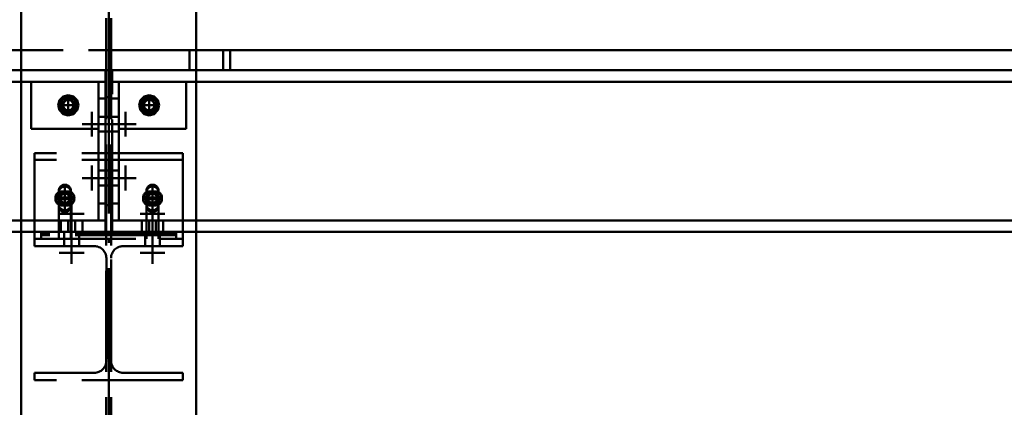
# Paper-space layout 'Layout1' of a CAD drawing. Extents: x -2 to 1033, y -36 to 596.
# Tile 22 of 256: x 162 to 191, y 212 to 223. Entities that reach past the tile are written whole.
import ezdxf

# ---------------------------------------------------------------- set-up
doc = ezdxf.new("R2010")
doc.units = 0
doc.linetypes.add('ACAD_ISO02W100', pattern=[15, 12, -3])
doc.linetypes.add('ACAD_ISO04W100', pattern=[30.5, 24, -3, 0.5, -3])
for name, color, linetype, lineweight in [('SS_JEŘÁBOVÁ DRÁHA', 11, 'CONTINUOUS', 50), ('SS_SLOUPY KRAJNÍ', 143, 'CONTINUOUS', 50), ('SS_SLOUPY VNITRNI', 163, 'CONTINUOUS', 50)]:
    doc.layers.add(name, color=color, linetype=linetype, lineweight=lineweight)

psp = doc.layouts.get("Layout1")

# ---------------------------------------------------------------- linework, layer by layer
at = {"layer": 'SS_JEŘÁBOVÁ DRÁHA', "color": 1, "linetype": 'Continuous', "ltscale": 0.25}
for p, q in [((162.2145, 222.593), (52.0145, 222.593)), ((206.5047, 222.593), (167.4145, 222.593)), ((162.2145, 221.993), (52.0145, 221.993)), ((205.9656, 221.993), (167.4145, 221.993)), ((52.1145, 221.653), (162.2145, 221.653)), ((167.4145, 221.653), (205.6601, 221.653)), ((52.0145, 217.533), (162.2145, 217.533)), ((167.4145, 217.533), (201.9586, 217.533)), ((162.2145, 217.193), (52.0145, 217.193)), ((201.6531, 217.193), (167.4145, 217.193))]:
    psp.add_line(p, q, dxfattribs=at)
at = {"layer": 'SS_JEŘÁBOVÁ DRÁHA', "color": 3, "linetype": 'ACAD_ISO02W100', "ltscale": 0.25}
for p, q in [((167.2145, 222.593), (162.2145, 222.593)), ((167.4145, 222.593), (167.2145, 222.593)), ((167.2145, 221.993), (167.2145, 222.593)), ((168.2145, 221.993), (168.2145, 222.593)), ((168.4145, 222.593), (168.4145, 221.993)), ((164.7145, 221.993), (162.2145, 221.993)), ((164.9145, 221.993), (164.7145, 221.993)), ((164.7145, 221.993), (164.7145, 221.653)), ((167.4145, 221.993), (164.9145, 221.993)), ((164.9145, 221.653), (164.9145, 221.993)), ((162.2145, 221.653), (164.7145, 221.653)), ((162.5145, 221.653), (162.5145, 220.253)), ((164.5145, 219.533), (164.5145, 221.653)), ((164.7145, 221.653), (164.7145, 219.533)), ((164.9145, 221.653), (165.1145, 221.653)), ((164.9145, 217.533), (164.9145, 221.653)), ((165.1145, 221.653), (165.1145, 219.533)), ((165.1145, 221.653), (167.4145, 221.653)), ((167.1145, 220.253), (167.1145, 221.653)), ((164.5145, 221.153), (164.7145, 221.153)), ((164.7145, 221.193), (164.8145, 221.193)), ((164.8145, 221.193), (164.9145, 221.193)), ((164.8145, 220.393), (164.8145, 221.193)), ((164.9145, 221.153), (165.1145, 221.153)), ((164.7145, 220.613), (164.5145, 220.613)), ((164.8145, 220.613), (164.7145, 220.613)), ((164.9145, 220.613), (164.8145, 220.613)), ((164.8145, 219.533), (164.8145, 220.393)), ((165.1145, 220.613), (164.9145, 220.613)), ((164.5145, 220.253), (162.5145, 220.253)), ((164.5145, 220.173), (164.7145, 220.173)), ((164.7145, 220.173), (164.8145, 220.173)), ((164.8145, 220.173), (164.9145, 220.173)), ((164.9145, 220.173), (165.1145, 220.173)), ((167.1145, 220.253), (165.1145, 220.253)), ((167.0145, 219.533), (162.6145, 219.533)), ((162.6145, 219.533), (162.6145, 216.993)), ((164.5145, 217.533), (164.5145, 219.533)), ((164.7145, 219.533), (164.7145, 219.333)), ((164.8145, 217.993), (164.8145, 219.533)), ((165.1145, 219.533), (165.1145, 217.533)), ((167.0145, 216.993), (167.0145, 219.533)), ((167.0145, 219.333), (162.6145, 219.333)), ((164.7145, 219.333), (164.7145, 217.533)), ((164.7145, 219.013), (164.5145, 219.013)), ((164.8145, 219.013), (164.7145, 219.013)), ((164.9145, 219.013), (164.8145, 219.013)), ((165.1145, 219.013), (164.9145, 219.013)), ((163.3345, 218.0149), (163.3345, 218.4149)), ((163.4145, 218.395), (163.6145, 218.395)), ((163.4145, 218.343), (163.6145, 218.343)), ((163.6945, 218.4149), (163.6945, 218.0149)), ((164.5145, 218.573), (164.7145, 218.573)), ((164.7145, 218.573), (164.8145, 218.573)), ((164.8145, 218.573), (164.9145, 218.573)), ((164.9145, 218.573), (165.1145, 218.573)), ((165.9345, 218.4149), (165.9345, 218.0149)), ((166.0145, 218.395), (166.2145, 218.395)), ((166.0145, 218.343), (166.2145, 218.343)), ((166.2945, 218.0149), (166.2945, 218.4149)), ((163.3345, 216.993), (163.3345, 218.0149)), ((163.6145, 218.0349), (163.4145, 218.0349)), ((163.6945, 218.0149), (163.6945, 216.993)), ((164.7145, 218.033), (164.5145, 218.033)), ((165.1145, 218.033), (164.9145, 218.033)), ((165.9345, 218.0149), (165.9345, 216.993)), ((166.2145, 218.0349), (166.0145, 218.0349)), ((166.2945, 216.993), (166.2945, 218.0149)), ((163.6145, 217.983), (163.4145, 217.983)), ((164.7145, 217.993), (164.8145, 217.993)), ((164.8145, 217.993), (164.9145, 217.993)), ((166.2145, 217.983), (166.0145, 217.983)), ((162.2145, 217.533), (162.6145, 217.533)), ((162.6145, 217.533), (164.5145, 217.533)), ((163.3945, 217.533), (163.3945, 217.193)), ((163.6145, 217.193), (163.6145, 217.533)), ((163.8145, 217.533), (163.8145, 217.193)), ((164.0345, 217.193), (164.0345, 217.533)), ((164.5145, 217.533), (164.7145, 217.533)), ((164.7145, 217.533), (164.7145, 217.193)), ((164.9145, 217.533), (165.1145, 217.533)), ((164.9145, 217.193), (164.9145, 217.533)), ((165.1145, 217.533), (167.0145, 217.533)), ((165.7945, 217.533), (165.7945, 217.193)), ((166.0145, 217.193), (166.0145, 217.533)), ((166.2145, 217.533), (166.2145, 217.193)), ((166.4345, 217.193), (166.4345, 217.533)), ((167.0145, 217.533), (167.4145, 217.533)), ((164.7145, 217.193), (162.2145, 217.193)), ((162.8145, 217.193), (162.8145, 217.153)), ((162.8145, 217.153), (162.8145, 217.093)), ((166.8145, 217.153), (162.8145, 217.153)), ((163.4945, 217.193), (163.4945, 217.153)), ((163.4945, 217.153), (163.4945, 217.093)), ((163.9345, 217.153), (163.9345, 217.193)), ((163.9345, 217.093), (163.9345, 217.153)), ((164.9145, 217.193), (164.7145, 217.193)), ((167.4145, 217.193), (164.9145, 217.193)), ((165.8945, 217.193), (165.8945, 217.153)), ((165.8945, 217.153), (165.8945, 217.093)), ((166.3345, 217.153), (166.3345, 217.193)), ((166.3345, 217.093), (166.3345, 217.153)), ((166.8145, 217.153), (166.8145, 217.193)), ((166.8145, 217.093), (166.8145, 217.153)), ((162.8145, 217.093), (162.8145, 216.993)), ((166.8145, 217.093), (162.8145, 217.093)), ((163.4945, 217.093), (163.4945, 216.993)), ((163.9345, 216.993), (163.9345, 217.093)), ((165.8945, 217.093), (165.8945, 216.993)), ((166.3345, 216.993), (166.3345, 217.093)), ((166.8145, 216.993), (166.8145, 217.093))]:
    psp.add_line(p, q, dxfattribs=at)
at = {"layer": 'SS_JEŘÁBOVÁ DRÁHA', "color": 7, "linetype": 'ACAD_ISO04W100', "ltscale": 0.25}
for p, q in [((167.8145, 221.993), (50.0145, 221.993)), ((279.6145, 221.993), (167.8145, 221.993)), ((162.5145, 221.653), (164.5145, 221.653)), ((165.1145, 221.653), (167.1145, 221.653)), ((163.6145, 221.253), (163.6145, 220.653)), ((163.6145, 221.253), (163.6145, 220.653)), ((166.0145, 221.253), (166.0145, 220.653)), ((166.0145, 221.253), (166.0145, 220.653)), ((163.9145, 220.953), (163.3145, 220.953)), ((163.9145, 220.953), (163.3145, 220.953)), ((163.6145, 220.953), (163.6145, 220.953)), ((166.3145, 220.953), (165.7145, 220.953)), ((166.3145, 220.953), (165.7145, 220.953)), ((166.0145, 220.953), (166.0145, 220.953)), ((164.3145, 220.023), (164.3145, 220.763)), ((164.3145, 220.023), (164.3145, 220.763)), ((165.3145, 220.023), (165.3145, 220.763)), ((165.3145, 220.023), (165.3145, 220.763)), ((165.6245, 220.393), (164.0245, 220.393)), ((165.6245, 220.393), (164.0245, 220.393)), ((164.3145, 220.393), (164.3145, 220.393)), ((164.3145, 220.393), (164.3145, 220.393)), ((165.3145, 220.393), (165.3145, 220.393)), ((165.3145, 220.393), (165.3145, 220.393)), ((164.3145, 218.423), (164.3145, 219.163)), ((164.3145, 218.423), (164.3145, 219.163)), ((165.3145, 218.423), (165.3145, 219.163)), ((165.3145, 218.423), (165.3145, 219.163)), ((165.6245, 218.793), (164.0245, 218.793)), ((165.6245, 218.793), (164.0245, 218.793)), ((164.3145, 218.793), (164.3145, 218.793)), ((164.3145, 218.793), (164.3145, 218.793)), ((165.3145, 218.793), (165.3145, 218.793)), ((165.3145, 218.793), (165.3145, 218.793)), ((163.5145, 217.9149), (163.5145, 218.5149)), ((163.5145, 217.9149), (163.5145, 218.5149)), ((163.5145, 217.863), (163.5145, 218.463)), ((163.5145, 217.863), (163.5145, 218.463)), ((166.1145, 217.9149), (166.1145, 218.5149)), ((166.1145, 217.9149), (166.1145, 218.5149)), ((166.1145, 217.863), (166.1145, 218.463)), ((166.1145, 217.863), (166.1145, 218.463)), ((163.8145, 218.2149), (163.2145, 218.2149)), ((163.8145, 218.2149), (163.2145, 218.2149)), ((163.8145, 218.163), (163.2145, 218.163)), ((163.8145, 218.163), (163.2145, 218.163)), ((163.5145, 218.2149), (163.5145, 218.2149)), ((163.5145, 218.163), (163.5145, 218.163)), ((163.7145, 218.043), (163.7145, 216.243)), ((163.7145, 218.043), (163.7145, 216.243)), ((166.4145, 218.2149), (165.8145, 218.2149)), ((166.4145, 218.2149), (165.8145, 218.2149)), ((166.4145, 218.163), (165.8145, 218.163)), ((166.4145, 218.163), (165.8145, 218.163)), ((166.1145, 218.2149), (166.1145, 218.2149)), ((166.1145, 218.163), (166.1145, 218.163)), ((166.1145, 218.043), (166.1145, 216.243)), ((166.1145, 218.043), (166.1145, 216.243)), ((164.0845, 217.733), (163.3445, 217.733)), ((164.0845, 217.733), (163.3445, 217.733)), ((163.7145, 217.733), (163.7145, 217.733)), ((163.7145, 217.733), (163.7145, 217.733)), ((166.4845, 217.733), (165.7445, 217.733)), ((166.4845, 217.733), (165.7445, 217.733)), ((166.1145, 217.733), (166.1145, 217.733)), ((166.1145, 217.733), (166.1145, 217.733)), ((162.6145, 217.533), (164.5145, 217.533)), ((165.1145, 217.533), (167.0145, 217.533)), ((164.7145, 217.193), (47.6145, 217.193)), ((282.0145, 217.193), (164.9145, 217.193)), ((164.0845, 216.573), (163.3445, 216.573)), ((164.0845, 216.573), (163.3445, 216.573)), ((163.7145, 216.573), (163.7145, 216.573)), ((163.7145, 216.573), (163.7145, 216.573)), ((166.4845, 216.573), (165.7445, 216.573)), ((166.4845, 216.573), (165.7445, 216.573)), ((166.1145, 216.573), (166.1145, 216.573)), ((166.1145, 216.573), (166.1145, 216.573))]:
    psp.add_line(p, q, dxfattribs=at)
at = {"layer": 'SS_JEŘÁBOVÁ DRÁHA', "color": 9, "linetype": 'ACAD_ISO02W100', "ltscale": 0.25}
for p, q in [((163.6145, 221.253), (163.4645, 221.2128)), ((163.6145, 221.2301), (163.4945, 221.1608)), ((163.4977, 221.1608), (163.6161, 221.2292)), ((163.6145, 221.2301), (163.5524, 221.1848)), ((163.7645, 221.2128), (163.6145, 221.253)), ((163.7345, 221.1608), (163.6145, 221.2301)), ((163.6145, 221.193), (163.6145, 221.2301)), ((163.6161, 221.2292), (163.6177, 221.2301)), ((163.6177, 221.2301), (163.6161, 221.2292)), ((163.63, 221.2212), (163.6177, 221.2301)), ((163.63, 221.2212), (163.6177, 221.2301)), ((163.7377, 221.1608), (163.6177, 221.2301)), ((163.6177, 221.2283), (163.6177, 221.2301)), ((163.6177, 221.193), (163.6177, 221.2283)), ((163.6798, 221.1848), (163.63, 221.2212)), ((166.0145, 221.253), (165.8645, 221.2128)), ((166.0145, 221.2301), (165.8945, 221.1608)), ((165.8977, 221.1608), (166.0161, 221.2292)), ((166.0145, 221.2301), (165.9524, 221.1848)), ((166.1645, 221.2128), (166.0145, 221.253)), ((166.1345, 221.1608), (166.0145, 221.2301)), ((166.0145, 221.193), (166.0145, 221.2301)), ((166.0177, 221.2301), (166.0161, 221.2292)), ((166.0161, 221.2292), (166.0177, 221.2301)), ((166.0798, 221.1848), (166.0177, 221.2301)), ((166.1377, 221.1608), (166.0177, 221.2301)), ((166.0177, 221.2283), (166.0177, 221.2301)), ((166.0177, 221.193), (166.0177, 221.2283)), ((163.3547, 221.103), (163.3145, 220.953)), ((163.3145, 220.953), (163.3547, 220.803)), ((163.4645, 221.2128), (163.3547, 221.103)), ((163.4945, 221.1608), (163.3745, 221.0916)), ((163.3745, 221.0916), (163.3827, 221.0151)), ((163.3745, 221.0916), (163.4066, 221.073)), ((163.3745, 221.0916), (163.3745, 220.953)), ((163.3827, 221.0151), (163.3745, 220.953)), ((163.3745, 220.953), (163.4066, 220.833)), ((163.3745, 220.953), (163.3745, 220.8144)), ((163.3777, 221.0916), (163.4977, 221.1608)), ((163.448, 221.1227), (163.3777, 221.0916)), ((163.4099, 221.073), (163.3777, 221.0916)), ((163.3777, 221.0916), (163.3777, 220.953)), ((163.4099, 221.073), (163.3777, 220.953)), ((163.3859, 220.8909), (163.3777, 220.953)), ((163.3777, 220.953), (163.3777, 220.8144)), ((163.4066, 221.073), (163.3827, 221.0151)), ((163.4945, 221.1608), (163.4066, 221.073)), ((163.448, 221.1227), (163.4099, 221.073)), ((163.4445, 220.953), (163.4673, 221.038)), ((163.4445, 220.953), (163.4628, 221.0215)), ((163.4673, 220.868), (163.4445, 220.953)), ((163.4628, 220.8845), (163.4445, 220.953)), ((163.4977, 221.1608), (163.448, 221.1227)), ((163.4545, 220.953), (163.4759, 221.033)), ((163.4759, 220.873), (163.4545, 220.953)), ((163.4577, 220.953), (163.4791, 221.033)), ((163.4791, 220.873), (163.4577, 220.953)), ((163.4628, 221.0215), (163.4673, 221.038)), ((163.4673, 221.038), (163.5295, 221.1002)), ((163.4673, 221.038), (163.4714, 221.0421)), ((163.4714, 221.0421), (163.5254, 221.0961)), ((163.4759, 221.033), (163.5345, 221.0916)), ((163.4791, 221.033), (163.5377, 221.0916)), ((163.5524, 221.1848), (163.4945, 221.1608)), ((163.6177, 221.193), (163.4977, 221.1608)), ((163.5254, 221.0961), (163.5295, 221.1002)), ((163.5295, 221.1002), (163.6145, 221.123)), ((163.5295, 221.1002), (163.546, 221.1046)), ((163.5345, 221.0916), (163.6145, 221.113)), ((163.5377, 221.0916), (163.6177, 221.113)), ((163.5377, 221.0916), (163.6161, 221.1126)), ((163.6145, 221.193), (163.5524, 221.1848)), ((163.7345, 221.1608), (163.6145, 221.193)), ((163.6145, 221.123), (163.683, 221.1046)), ((163.6145, 221.123), (163.6995, 221.1002)), ((163.6145, 221.113), (163.6945, 221.0916)), ((163.6161, 221.1126), (163.6177, 221.113)), ((163.6798, 221.1848), (163.6177, 221.193)), ((163.6177, 221.113), (163.6977, 221.0916)), ((163.7263, 221.1656), (163.6798, 221.1848)), ((163.7377, 221.1608), (163.6798, 221.1848)), ((163.683, 221.1046), (163.6995, 221.1002)), ((163.6945, 221.0916), (163.753, 221.033)), ((163.6977, 221.0916), (163.7563, 221.033)), ((163.6995, 221.1002), (163.7617, 221.038)), ((163.7377, 221.1608), (163.7263, 221.1656)), ((163.7842, 221.1227), (163.7345, 221.1608)), ((163.8545, 221.0916), (163.7345, 221.1608)), ((163.8256, 221.073), (163.7377, 221.1608)), ((163.8577, 221.0916), (163.7377, 221.1608)), ((163.753, 221.033), (163.7745, 220.953)), ((163.7745, 220.953), (163.753, 220.873)), ((163.7563, 221.033), (163.7777, 220.953)), ((163.7777, 220.953), (163.7563, 220.873)), ((163.7617, 221.038), (163.7845, 220.953)), ((163.7617, 221.038), (163.7661, 221.0215)), ((163.7845, 220.953), (163.7617, 220.868)), ((163.8743, 221.103), (163.7645, 221.2128)), ((163.7845, 220.953), (163.7661, 220.8845)), ((163.8223, 221.073), (163.7842, 221.1227)), ((163.8545, 221.0916), (163.7842, 221.1227)), ((163.8545, 221.0916), (163.8223, 221.073)), ((163.8545, 220.953), (163.8223, 221.073)), ((163.8256, 221.073), (163.8545, 221.0897)), ((163.8495, 221.0151), (163.8256, 221.073)), ((163.8256, 220.833), (163.8577, 220.953)), ((163.8463, 220.8909), (163.8545, 220.953)), ((163.8495, 221.0151), (163.8577, 221.0916)), ((163.8577, 220.953), (163.8495, 221.0151)), ((163.8545, 221.0897), (163.8577, 221.0916)), ((163.8545, 221.0897), (163.8577, 221.0916)), ((163.8545, 220.953), (163.8545, 221.0916)), ((163.8545, 220.8144), (163.8545, 220.953)), ((163.8577, 220.953), (163.8577, 221.0916)), ((163.8577, 220.8144), (163.8577, 220.953)), ((163.9145, 220.953), (163.8743, 221.103)), ((163.8743, 220.803), (163.9145, 220.953)), ((165.7547, 221.103), (165.7145, 220.953)), ((165.7145, 220.953), (165.7547, 220.803)), ((165.8645, 221.2128), (165.7547, 221.103)), ((165.8945, 221.1608), (165.7745, 221.0916)), ((165.7745, 221.0916), (165.7827, 221.0151)), ((165.7745, 221.0916), (165.8066, 221.073)), ((165.7745, 221.0916), (165.7745, 220.953)), ((165.7827, 221.0151), (165.7745, 220.953)), ((165.7745, 220.953), (165.8066, 220.833)), ((165.7745, 220.953), (165.7745, 220.8144)), ((165.8977, 221.1608), (165.7777, 221.0916)), ((165.848, 221.1227), (165.7777, 221.0916)), ((165.8099, 221.073), (165.7777, 221.0916)), ((165.7777, 221.0916), (165.7777, 220.953)), ((165.8099, 221.073), (165.7777, 220.953)), ((165.7859, 220.8909), (165.7777, 220.953)), ((165.7777, 220.953), (165.7777, 220.8144)), ((165.8066, 221.073), (165.7827, 221.0151)), ((165.8945, 221.1608), (165.8066, 221.073)), ((165.848, 221.1227), (165.8099, 221.073)), ((165.8445, 220.953), (165.8673, 221.038)), ((165.8445, 220.953), (165.8628, 221.0215)), ((165.8673, 220.868), (165.8445, 220.953)), ((165.8977, 221.1608), (165.848, 221.1227)), ((165.8545, 220.953), (165.8759, 221.033)), ((165.8759, 220.873), (165.8545, 220.953)), ((165.8577, 220.953), (165.8791, 221.033)), ((165.8791, 220.873), (165.8577, 220.953)), ((165.8628, 221.0215), (165.8673, 221.038)), ((165.8673, 221.038), (165.9295, 221.1002)), ((165.8673, 221.038), (165.8714, 221.0421)), ((165.8714, 221.0421), (165.9254, 221.0961)), ((165.8759, 221.033), (165.9345, 221.0916)), ((165.8791, 221.033), (165.9377, 221.0916)), ((165.9524, 221.1848), (165.8945, 221.1608)), ((166.0177, 221.193), (165.8977, 221.1608)), ((165.9254, 221.0961), (165.9295, 221.1002)), ((165.9295, 221.1002), (166.0145, 221.123)), ((165.9295, 221.1002), (165.946, 221.1046)), ((165.9345, 221.0916), (166.0145, 221.113)), ((165.9377, 221.0916), (166.0177, 221.113)), ((165.9377, 221.0916), (166.0161, 221.1126)), ((165.946, 221.1046), (166.0145, 221.123)), ((166.0145, 221.193), (165.9524, 221.1848)), ((166.1345, 221.1608), (166.0145, 221.193)), ((166.0145, 221.123), (166.0995, 221.1002)), ((166.0145, 221.113), (166.0945, 221.0916)), ((166.0161, 221.1126), (166.0177, 221.113)), ((166.0798, 221.1848), (166.0177, 221.193)), ((166.0177, 221.113), (166.0977, 221.0916)), ((166.1263, 221.1656), (166.0798, 221.1848)), ((166.1377, 221.1608), (166.0798, 221.1848)), ((166.083, 221.1046), (166.0995, 221.1002)), ((166.0945, 221.0916), (166.153, 221.033)), ((166.0977, 221.0916), (166.1563, 221.033)), ((166.0995, 221.1002), (166.1576, 221.0421)), ((166.0995, 221.1002), (166.1617, 221.038)), ((166.1377, 221.1608), (166.1263, 221.1656)), ((166.1842, 221.1227), (166.1345, 221.1608)), ((166.2545, 221.0916), (166.1345, 221.1608)), ((166.2256, 221.073), (166.1377, 221.1608)), ((166.2577, 221.0916), (166.1377, 221.1608)), ((166.153, 221.033), (166.1745, 220.953)), ((166.1745, 220.953), (166.153, 220.873)), ((166.1563, 221.033), (166.1777, 220.953)), ((166.1777, 220.953), (166.1563, 220.873)), ((166.1576, 221.0421), (166.1617, 221.038)), ((166.1617, 221.038), (166.1661, 221.0215)), ((166.1617, 221.038), (166.1845, 220.953)), ((166.1845, 220.953), (166.1617, 220.868)), ((166.2743, 221.103), (166.1645, 221.2128)), ((166.1661, 221.0215), (166.1845, 220.953)), ((166.1845, 220.953), (166.1661, 220.8845)), ((166.2223, 221.073), (166.1842, 221.1227)), ((166.2545, 221.0916), (166.1842, 221.1227)), ((166.2545, 221.0916), (166.2223, 221.073)), ((166.2545, 220.953), (166.2223, 221.073)), ((166.2256, 221.073), (166.2577, 221.0916)), ((166.2256, 221.073), (166.2545, 221.0897)), ((166.2495, 221.0151), (166.2256, 221.073)), ((166.2256, 220.833), (166.2577, 220.953)), ((166.2463, 220.8909), (166.2545, 220.953)), ((166.2495, 221.0151), (166.2577, 221.0916)), ((166.2577, 220.953), (166.2495, 221.0151)), ((166.2545, 220.953), (166.2545, 221.0916)), ((166.2545, 221.0897), (166.2577, 221.0916)), ((166.2577, 220.953), (166.2545, 220.9775)), ((166.2545, 220.8144), (166.2545, 220.953)), ((166.2545, 220.941), (166.2577, 220.953)), ((166.2577, 220.953), (166.2577, 221.0916)), ((166.2577, 220.8144), (166.2577, 220.953)), ((166.3145, 220.953), (166.2743, 221.103)), ((166.2743, 220.803), (166.3145, 220.953)), ((163.3547, 220.803), (163.4645, 220.6932)), ((163.4066, 220.833), (163.3745, 220.8144)), ((163.3745, 220.8144), (163.4945, 220.7452)), ((163.4448, 220.7833), (163.3745, 220.8144)), ((163.3859, 220.8909), (163.3777, 220.8144)), ((163.3777, 220.8144), (163.4099, 220.833)), ((163.4977, 220.7452), (163.3777, 220.8144)), ((163.4099, 220.833), (163.3859, 220.8909)), ((163.4066, 220.833), (163.4448, 220.7833)), ((163.4099, 220.833), (163.4977, 220.7452)), ((163.4448, 220.7833), (163.4945, 220.7452)), ((163.4673, 220.868), (163.4628, 220.8845)), ((163.4645, 220.6932), (163.6145, 220.653)), ((163.5295, 220.8058), (163.4673, 220.868)), ((163.5345, 220.8144), (163.4759, 220.873)), ((163.5377, 220.8144), (163.4791, 220.873)), ((163.4945, 220.7452), (163.6145, 220.6759)), ((163.4945, 220.7452), (163.6145, 220.713)), ((163.6161, 220.6768), (163.4977, 220.7452)), ((163.4977, 220.7452), (163.5556, 220.7212)), ((163.546, 220.8014), (163.5295, 220.8058)), ((163.6145, 220.783), (163.5295, 220.8058)), ((163.6145, 220.793), (163.5345, 220.8144)), ((163.6177, 220.793), (163.5377, 220.8144)), ((163.6163, 220.6769), (163.5556, 220.7212)), ((163.5556, 220.7212), (163.6177, 220.713)), ((163.6945, 220.8144), (163.6145, 220.793)), ((163.6995, 220.8058), (163.6145, 220.783)), ((163.683, 220.8014), (163.6145, 220.783)), ((163.6145, 220.6759), (163.7345, 220.7452)), ((163.6145, 220.713), (163.6766, 220.7212)), ((163.6766, 220.7212), (163.6145, 220.6759)), ((163.6145, 220.6759), (163.6145, 220.713)), ((163.6145, 220.653), (163.7645, 220.6932)), ((163.6177, 220.793), (163.6161, 220.7934)), ((163.6161, 220.6768), (163.6177, 220.6759)), ((163.6177, 220.6759), (163.6161, 220.6768)), ((163.6177, 220.6759), (163.6163, 220.6769)), ((163.6177, 220.6759), (163.6163, 220.6769)), ((163.6977, 220.8144), (163.6177, 220.793)), ((163.6177, 220.713), (163.7377, 220.7452)), ((163.6177, 220.6759), (163.7377, 220.7452)), ((163.6177, 220.6759), (163.6177, 220.713)), ((163.6766, 220.7212), (163.7345, 220.7452)), ((163.6995, 220.8058), (163.683, 220.8014)), ((163.753, 220.873), (163.6945, 220.8144)), ((163.7563, 220.873), (163.6977, 220.8144)), ((163.7617, 220.868), (163.6995, 220.8058)), ((163.7036, 220.8099), (163.6995, 220.8058)), ((163.7576, 220.8639), (163.7036, 220.8099)), ((163.7317, 220.7435), (163.7377, 220.7452)), ((163.7345, 220.7452), (163.8223, 220.833)), ((163.7345, 220.7452), (163.8545, 220.8144)), ((163.7377, 220.7452), (163.8577, 220.8144)), ((163.7377, 220.7452), (163.7874, 220.7833)), ((163.7377, 220.7452), (163.7475, 220.7527)), ((163.7475, 220.7527), (163.7874, 220.7833)), ((163.7617, 220.868), (163.7576, 220.8639)), ((163.7661, 220.8845), (163.7617, 220.868)), ((163.7645, 220.6932), (163.8743, 220.803)), ((163.7874, 220.7833), (163.8256, 220.833)), ((163.8577, 220.8144), (163.7874, 220.7833)), ((163.8438, 220.8083), (163.7874, 220.7833)), ((163.8223, 220.833), (163.8463, 220.8909)), ((163.8223, 220.833), (163.8545, 220.8144)), ((163.8545, 220.8163), (163.8256, 220.833)), ((163.8545, 220.8163), (163.8256, 220.833)), ((163.8577, 220.8144), (163.8438, 220.8083)), ((163.8463, 220.8909), (163.8545, 220.8144)), ((163.8577, 220.8144), (163.8545, 220.8163)), ((165.7547, 220.803), (165.8645, 220.6932)), ((165.8066, 220.833), (165.7745, 220.8144)), ((165.7745, 220.8144), (165.8945, 220.7452)), ((165.8448, 220.7833), (165.7745, 220.8144)), ((165.7859, 220.8909), (165.7777, 220.8144)), ((165.7777, 220.8144), (165.8099, 220.833)), ((165.8977, 220.7452), (165.7777, 220.8144)), ((165.8099, 220.833), (165.7859, 220.8909)), ((165.8066, 220.833), (165.8448, 220.7833)), ((165.8099, 220.833), (165.8977, 220.7452)), ((165.8448, 220.7833), (165.8945, 220.7452)), ((165.8645, 220.6932), (166.0145, 220.653)), ((165.9295, 220.8058), (165.8673, 220.868)), ((165.9254, 220.8099), (165.8714, 220.8639)), ((165.9345, 220.8144), (165.8759, 220.873)), ((165.9377, 220.8144), (165.8791, 220.873)), ((165.8945, 220.7452), (166.0145, 220.6759)), ((165.8945, 220.7452), (166.0145, 220.713)), ((166.0161, 220.6768), (165.8977, 220.7452)), ((165.8977, 220.7452), (165.9556, 220.7212)), ((165.9295, 220.8058), (165.9254, 220.8099)), ((166.0145, 220.783), (165.9295, 220.8058)), ((165.946, 220.8014), (165.9295, 220.8058)), ((166.0145, 220.793), (165.9345, 220.8144)), ((166.0177, 220.793), (165.9377, 220.8144)), ((166.0161, 220.7934), (165.9377, 220.8144)), ((166.0145, 220.783), (165.946, 220.8014)), ((166.0163, 220.6769), (165.9556, 220.7212)), ((165.9556, 220.7212), (166.0177, 220.713)), ((166.0945, 220.8144), (166.0145, 220.793)), ((166.0995, 220.8058), (166.0145, 220.783)), ((166.0145, 220.6759), (166.1345, 220.7452)), ((166.0145, 220.713), (166.0766, 220.7212)), ((166.0766, 220.7212), (166.0145, 220.6759)), ((166.0145, 220.6759), (166.0145, 220.713)), ((166.0145, 220.653), (166.1645, 220.6932)), ((166.0177, 220.793), (166.0161, 220.7934)), ((166.0177, 220.6759), (166.0161, 220.6768)), ((166.0161, 220.6768), (166.0177, 220.6759)), ((166.0177, 220.6759), (166.0163, 220.6769)), ((166.0177, 220.6759), (166.0163, 220.6769)), ((166.0977, 220.8144), (166.0177, 220.793)), ((166.0177, 220.713), (166.1377, 220.7452)), ((166.0177, 220.6759), (166.1377, 220.7452)), ((166.0177, 220.6759), (166.0177, 220.713)), ((166.0766, 220.7212), (166.1345, 220.7452)), ((166.0995, 220.8058), (166.083, 220.8014)), ((166.153, 220.873), (166.0945, 220.8144)), ((166.1563, 220.873), (166.0977, 220.8144)), ((166.1617, 220.868), (166.0995, 220.8058)), ((166.1036, 220.8099), (166.0995, 220.8058)), ((166.1576, 220.8639), (166.1036, 220.8099)), ((166.1317, 220.7435), (166.1377, 220.7452)), ((166.1345, 220.7452), (166.2223, 220.833)), ((166.1345, 220.7452), (166.2545, 220.8144)), ((166.1377, 220.7452), (166.2577, 220.8144)), ((166.1377, 220.7452), (166.1874, 220.7833)), ((166.1377, 220.7452), (166.1475, 220.7527)), ((166.1475, 220.7527), (166.1874, 220.7833)), ((166.1617, 220.868), (166.1576, 220.8639)), ((166.1661, 220.8845), (166.1617, 220.868)), ((166.1645, 220.6932), (166.2743, 220.803)), ((166.1874, 220.7833), (166.2256, 220.833)), ((166.2577, 220.8144), (166.1874, 220.7833)), ((166.2438, 220.8083), (166.1874, 220.7833)), ((166.2223, 220.833), (166.2463, 220.8909)), ((166.2223, 220.833), (166.2545, 220.8144)), ((166.2577, 220.8144), (166.2256, 220.833)), ((166.2545, 220.8163), (166.2256, 220.833)), ((166.2577, 220.8144), (166.2438, 220.8083)), ((166.2463, 220.8909), (166.2545, 220.8144)), ((166.2577, 220.8144), (166.2545, 220.8163))]:
    psp.add_line(p, q, dxfattribs=at)
at = {"layer": 'SS_JEŘÁBOVÁ DRÁHA', "ltscale": 0.25}
for p, q in [((164.6145, 219.593), (164.6145, 219.593)), ((164.6145, 219.593), (164.6145, 219.593)), ((165.0145, 219.593), (165.0145, 219.593)), ((165.0145, 219.593), (165.0145, 219.593)), ((165.0145, 219.593), (165.0145, 219.593)), ((164.8145, 218.163), (164.8145, 218.163))]:
    psp.add_line(p, q, dxfattribs=at)
at = {"layer": 'SS_JEŘÁBOVÁ DRÁHA', "color": 7, "linetype": 'Continuous', "ltscale": 0.25}
for points in [[(163.6145, 221.193), (163.6145, 220.953), (163.3745, 220.953)], [(163.6145, 220.793), (163.6757, 220.8052), (163.7276, 220.8399), (163.7623, 220.8918), (163.7745, 220.953), (163.7623, 221.0142), (163.7276, 221.0661), (163.6757, 221.1008), (163.6145, 221.113), (163.5533, 221.1008), (163.5013, 221.0661), (163.4667, 221.0142), (163.4545, 220.953), (163.4667, 220.8918), (163.5013, 220.8399), (163.5533, 220.8052), (163.6145, 220.793)], [(163.8545, 220.953), (163.6145, 220.953), (163.6145, 220.713)], [(166.0145, 221.193), (166.0145, 220.953), (165.7745, 220.953)], [(166.0145, 220.793), (166.0757, 220.8052), (166.1276, 220.8399), (166.1623, 220.8918), (166.1745, 220.953), (166.1623, 221.0142), (166.1276, 221.0661), (166.0757, 221.1008), (166.0145, 221.113), (165.9533, 221.1008), (165.9013, 221.0661), (165.8667, 221.0142), (165.8545, 220.953), (165.8667, 220.8918), (165.9013, 220.8399), (165.9533, 220.8052), (166.0145, 220.793)], [(166.2545, 220.953), (166.0145, 220.953), (166.0145, 220.713)], [(163.5145, 218.4549), (163.5145, 218.2149), (163.2745, 218.2149)], [(163.5145, 218.403), (163.5145, 218.163), (163.2745, 218.163)], [(163.5145, 218.0549), (163.5757, 218.0671), (163.6276, 218.1018), (163.6623, 218.1537), (163.6745, 218.2149), (163.6623, 218.2762), (163.6276, 218.3281), (163.5757, 218.3628), (163.5145, 218.3749), (163.4533, 218.3628), (163.4013, 218.3281), (163.3667, 218.2762), (163.3545, 218.2149), (163.3667, 218.1537), (163.4013, 218.1018), (163.4533, 218.0671), (163.5145, 218.0549)], [(163.5145, 218.003), (163.5757, 218.0152), (163.6276, 218.0499), (163.6623, 218.1018), (163.6745, 218.163), (163.6623, 218.2242), (163.6276, 218.2761), (163.5757, 218.3108), (163.5145, 218.323), (163.4533, 218.3108), (163.4013, 218.2761), (163.3667, 218.2242), (163.3545, 218.163), (163.3667, 218.1018), (163.4013, 218.0499), (163.4533, 218.0152), (163.5145, 218.003)], [(166.1145, 218.4549), (166.1145, 218.2149), (165.8745, 218.2149)], [(166.1145, 218.403), (166.1145, 218.163), (165.8745, 218.163)], [(166.1145, 218.0549), (166.1757, 218.0671), (166.2276, 218.1018), (166.2623, 218.1537), (166.2745, 218.2149), (166.2623, 218.2762), (166.2276, 218.3281), (166.1757, 218.3628), (166.1145, 218.3749), (166.0533, 218.3628), (166.0013, 218.3281), (165.9667, 218.2762), (165.9545, 218.2149), (165.9667, 218.1537), (166.0013, 218.1018), (166.0533, 218.0671), (166.1145, 218.0549)], [(166.1145, 218.003), (166.1757, 218.0152), (166.2276, 218.0499), (166.2623, 218.1018), (166.2745, 218.163), (166.2623, 218.2242), (166.2276, 218.2761), (166.1757, 218.3108), (166.1145, 218.323), (166.0533, 218.3108), (166.0013, 218.2761), (165.9667, 218.2242), (165.9545, 218.163), (165.9667, 218.1018), (166.0013, 218.0499), (166.0533, 218.0152), (166.1145, 218.003)], [(163.7545, 218.2149), (163.5145, 218.2149), (163.5145, 217.9749)], [(163.7545, 218.163), (163.5145, 218.163), (163.5145, 217.923)], [(166.3545, 218.2149), (166.1145, 218.2149), (166.1145, 217.9749)], [(166.3545, 218.163), (166.1145, 218.163), (166.1145, 217.923)]]:
    psp.add_lwpolyline(points, dxfattribs=at)
at = {"layer": 'SS_JEŘÁBOVÁ DRÁHA', "color": 3, "linetype": 'ACAD_ISO02W100', "ltscale": 0.25, "extrusion": (-6.12323e-16, 6.12323e-17, -1)}
for centre, start, end in [((-163.5145, 218.4149), 0, 180), ((-166.1145, 218.4149), 0, 180), ((-163.5145, 218.2149), 351.70607, 188.29393), ((-166.0145, 218.163), 270, 90), ((-166.1145, 218.2149), 351.70607, 188.29393), ((-163.5145, 218.0149), 180, 0), ((-166.1145, 218.0149), 180, 0)]:
    psp.add_arc(centre, 0.18, start, end, dxfattribs=at)
at = {"layer": 'SS_JEŘÁBOVÁ DRÁHA', "color": 3, "linetype": 'ACAD_ISO02W100', "ltscale": 0.25, "extrusion": (2.01475e-13, 8.37686e-14, -1)}
for centre, start, end in [((-163.4145, 218.2149), 270, 90), ((-166.0145, 218.2149), 270, 90), ((-166.1145, 217.963), 180, 0)]:
    psp.add_arc(centre, 0.18, start, end, dxfattribs=at)
at = {"layer": 'SS_JEŘÁBOVÁ DRÁHA', "color": 3, "linetype": 'ACAD_ISO02W100', "ltscale": 0.25, "extrusion": (-2.027e-13, -8.36461e-14, -1)}
psp.add_arc((-163.4145, 218.163), 0.18, 270, 90, dxfattribs=at)
at = {"layer": 'SS_JEŘÁBOVÁ DRÁHA', "color": 3, "linetype": 'ACAD_ISO02W100', "ltscale": 0.25, "extrusion": (1.00431e-13, -4.17925e-14, -1)}
psp.add_arc((-163.5145, 218.363), 0.18, 0, 180, dxfattribs=at)
at = {"layer": 'SS_JEŘÁBOVÁ DRÁHA', "color": 3, "linetype": 'ACAD_ISO02W100', "ltscale": 0.25, "extrusion": (-5.96445e-16, 1.42975e-13, -1)}
for start, end in [(8.29393, 171.70607), (0.00637, 8.29393), (171.70607, 179.99363)]:
    psp.add_arc((-163.5145, 218.163), 0.18, start, end, dxfattribs=at)
at = {"layer": 'SS_JEŘÁBOVÁ DRÁHA', "color": 3, "linetype": 'ACAD_ISO02W100', "ltscale": 0.25, "extrusion": (-8.43197e-14, 2.02149e-13, -1)}
for centre in [(-163.6145, 218.2149), (-166.2145, 218.2149)]:
    psp.add_arc(centre, 0.18, 90, 270, dxfattribs=at)
at = {"layer": 'SS_JEŘÁBOVÁ DRÁHA', "color": 3, "linetype": 'ACAD_ISO02W100', "ltscale": 0.25, "extrusion": (8.30951e-14, -2.02026e-13, -1)}
psp.add_arc((-163.6145, 218.163), 0.18, 90, 270, dxfattribs=at)
at = {"layer": 'SS_JEŘÁBOVÁ DRÁHA', "color": 3, "linetype": 'ACAD_ISO02W100', "ltscale": 0.25, "extrusion": (2.01475e-13, -8.36461e-14, -1)}
psp.add_arc((-166.1145, 218.363), 0.18, 0, 180, dxfattribs=at)
at = {"layer": 'SS_JEŘÁBOVÁ DRÁHA', "color": 3, "linetype": 'ACAD_ISO02W100', "ltscale": 0.25, "extrusion": (-6.4408e-16, -2.85765e-13, -1)}
for start, end in [(8.29393, 171.70607), (0.00637, 8.29393), (171.70607, 179.99363)]:
    psp.add_arc((-166.1145, 218.163), 0.18, start, end, dxfattribs=at)
at = {"layer": 'SS_JEŘÁBOVÁ DRÁHA', "color": 3, "linetype": 'ACAD_ISO02W100', "ltscale": 0.25, "extrusion": (4.12414e-14, -1.00983e-13, -1)}
psp.add_arc((-166.2145, 218.163), 0.18, 90, 270, dxfattribs=at)
at = {"layer": 'SS_JEŘÁBOVÁ DRÁHA', "color": 3, "linetype": 'ACAD_ISO02W100', "ltscale": 0.25, "extrusion": (1.00431e-13, 4.19149e-14, -1)}
psp.add_arc((-163.5145, 217.963), 0.18, 180, 0, dxfattribs=at)
at = {"layer": 'SS_SLOUPY KRAJNÍ', "color": 3, "linetype": 'ACAD_ISO02W100', "ltscale": 0.25}
for p, q in [((162.6145, 216.993), (167.0145, 216.993)), ((162.6145, 216.993), (162.6145, 216.773)), ((163.4945, 216.993), (163.4945, 216.773)), ((163.9345, 216.773), (163.9345, 216.993)), ((165.8945, 216.993), (165.8945, 216.773)), ((166.3345, 216.773), (166.3345, 216.993)), ((167.0145, 216.773), (167.0145, 216.993)), ((162.6145, 216.773), (164.3845, 216.773)), ((165.2445, 216.773), (167.0145, 216.773)), ((164.7445, 216.413), (164.7445, 213.373)), ((164.8845, 213.373), (164.8845, 216.413)), ((164.3845, 213.013), (162.6145, 213.013)), ((162.6145, 213.013), (162.6145, 212.793)), ((167.0145, 212.793), (162.6145, 212.793)), ((167.0145, 213.013), (165.2445, 213.013)), ((167.0145, 212.793), (167.0145, 213.013))]:
    psp.add_line(p, q, dxfattribs=at)
at = {"layer": 'SS_SLOUPY KRAJNÍ', "color": 7, "linetype": 'ACAD_ISO04W100', "ltscale": 0.25}
psp.add_line((164.8145, 216.993), (164.8145, 216.993), dxfattribs=at)
at = {"layer": 'SS_SLOUPY KRAJNÍ', "color": 3, "linetype": 'ACAD_ISO02W100', "ltscale": 0.25, "extrusion": (-6.12323e-16, 6.12323e-17, -1)}
for centre, start, end in [((-164.3845, 216.413), 90, 180), ((-165.2445, 216.413), 0, 90), ((-164.3845, 213.373), 180, 270), ((-165.2445, 213.373), 270, 0)]:
    psp.add_arc(centre, 0.36, start, end, dxfattribs=at)
at = {"layer": 'SS_SLOUPY VNITRNI', "color": 1, "linetype": 'Continuous', "ltscale": 0.25}
for p, q in [((162.2145, 238.7953), (162.2145, 111.793)), ((167.4145, 111.793), (167.4145, 238.7953))]:
    psp.add_line(p, q, dxfattribs=at)
at = {"layer": 'SS_SLOUPY VNITRNI', "color": 3, "linetype": 'ACAD_ISO02W100', "ltscale": 0.25}
for p, q in [((164.7395, 111.793), (164.7395, 238.8189)), ((164.8895, 111.793), (164.8895, 238.8189))]:
    psp.add_line(p, q, dxfattribs=at)
at = {"layer": 'SS_SLOUPY VNITRNI', "color": 7, "linetype": 'ACAD_ISO04W100', "ltscale": 0.25}
psp.add_line((164.8145, 110.993), (164.8145, 238.993), dxfattribs=at)
at = {"layer": 'SS_SLOUPY VNITRNI', "color": 3, "linetype": 'ACAD_ISO02W100', "ltscale": 0.25}
for centre in [(163.6145, 220.953), (166.0145, 220.953)]:
    psp.add_circle(centre, 0.18, dxfattribs=at)

doc.saveas('drawing.dxf')
